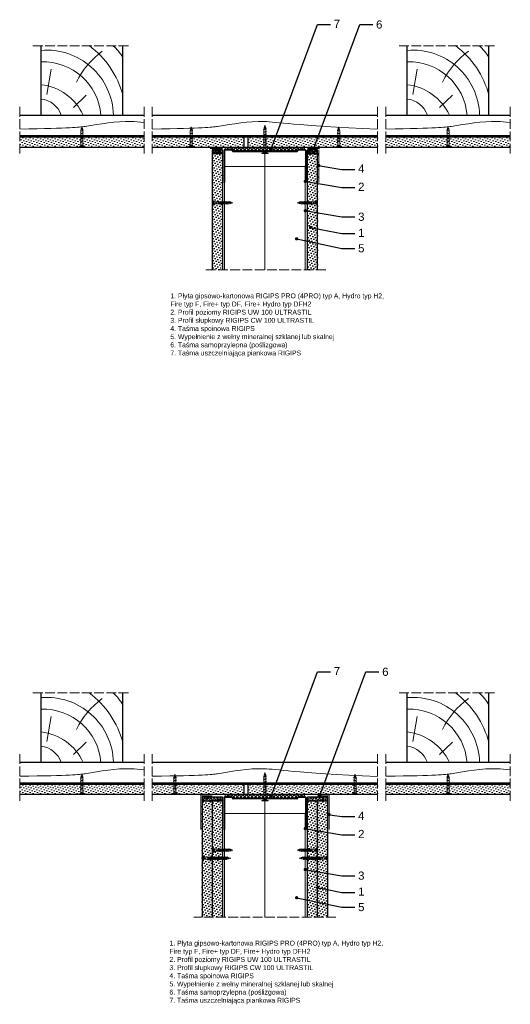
# Model space of a CAD drawing. Header units: millimetres. Extents: x 43 to 2622, y 692 to 1898.
# Tile 3 of 3: x 2021 to 2622, y 692 to 1898. Entities that reach past the tile are written whole.
import ezdxf
from ezdxf import colors
from ezdxf.entities.mleader import LeaderData, LeaderLine
from ezdxf.math import Vec2, Vec3

# ---------------------------------------------------------------- set-up
doc = ezdxf.new("R2010")
doc.units = ezdxf.units.MM
doc.linetypes.add('ACAD_ISO02W100', pattern=[15, 12, -3])
for name, color, linetype, lineweight in [('_ISOVER WELNA', 7, 'BATTING', 9), ('_RIGIPS AKCESORIA', 7, 'Continuous', 18), ('_RIGIPS G-K', 7, 'Continuous', 25), ('_RIGIPS PROFIL', 7, 'Continuous', 18), ('KRESKOWANIE', 7, 'Continuous', 9), ('OPISY', 7, 'Continuous', 9), ('PRZERYWANA', 7, 'ACAD_ISO02W100', 9)]:
    doc.layers.add(name, color=color, linetype=linetype, lineweight=lineweight)
doc.styles.get("Standard").update_dxf_attribs({"font": 'arial.ttf'})
doc.linetypes.add('BATTING', pattern='A,0.00254,-2.54,[134,ltypeshp.shx,S=2.54,R=0,X=-2.54,Y=0],-5.08,[134,ltypeshp.shx,S=2.54,R=180,X=2.54,Y=0],-2.54', length=10.16254)
pattern_1 = [(225, (1977.802, 0), (1.122532, -3.367596), [0, -3.175])]
pattern_2 = [(225, (1977.802, -792.838), (1.122532, -3.367596), [0, -3.175])]
pattern_3 = [(225, (-605.8262, -59.986), (1.122532, -3.367596), [0, -3.175])]
pattern_4 = [(225, (-608.8262, -59.986), (1.122532, -3.367596), [0, -3.175])]

# ---------------------------------------------------------------- blocks, each defined once
blk = doc.blocks.new('drew kres')
at = {"layer": 'KRESKOWANIE'}
for p, q in [((2017.1, 418.9), (2001.3, 403.8)), ((2049.6, 403), (2044.3, 372.2))]:
    blk.add_line(p, q, dxfattribs=at)
for centre, radius, start, end in [((2049.6, 430.4), 81.6, 181.4719, 274.904), ((2053.9, 433.9), 70.7, 184.4672, 272.1435), ((2064, 455.7), 65, 204.8961, 263.4825), ((2059.8, 437.9), 29.4, 198.9536, 263.6559), ((2063.5, 432), 110.5, 194.5935, 233.3849), ((1921.6, 433), 102.3, 306.0245, 333.8719), ((1998.3, 380.1), 47.2, 207.8359, 231.0916)]:
    blk.add_arc(centre, radius, start, end, dxfattribs=at)
blk = doc.blocks.new('TD 25')
at = {"layer": '_RIGIPS AKCESORIA'}
for p, q in [((18.4, 90.9), (18.4, 98.9)), ((18.4, 98.9), (18.8, 98.9)), ((18.8, 98.9), (18.8, 96.5)), ((28.5, 96.2), (28.8, 96.7)), ((28.8, 96.7), (29.9, 93.7)), ((31.6, 96.2), (31.9, 96.7)), ((31.9, 96.7), (33, 93.7)), ((34.8, 96.2), (35.1, 96.7)), ((35.1, 96.7), (36.3, 93.7)), ((38.1, 96.2), (38.4, 96.7)), ((38.4, 96.7), (39.5, 93.7)), ((18.8, 96.5), (18.4, 96.5)), ((18.4, 95.2), (20.1, 95.2)), ((18.4, 94.5), (20.1, 94.5)), ((18.8, 93.3), (18.4, 93.3)), ((18.4, 90.9), (18.8, 90.9)), ((18.8, 90.9), (18.8, 93.3)), ((20.1, 95.2), (20.1, 95.9)), ((20.1, 94.5), (20.1, 93.9)), ((21.4, 96.2), (28.5, 96.2)), ((25.9, 93.7), (21.9, 93.7)), ((25.5, 96.2), (25.5, 94.9)), ((26.4, 93.7), (25.5, 96.2)), ((25.5, 94.9), (26, 93.2)), ((26, 93.2), (26.4, 93.7)), ((29.4, 93.7), (26.4, 93.7)), ((29.6, 93.2), (28.5, 96.2)), ((29, 96.2), (31.6, 96.2)), ((29.9, 93.7), (29.6, 93.2)), ((32.5, 93.7), (29.9, 93.7)), ((32.7, 93.2), (31.6, 96.2)), ((32.1, 96.2), (34.8, 96.2)), ((33, 93.7), (32.7, 93.2)), ((35.7, 93.7), (33, 93.7)), ((35.9, 93.2), (34.8, 96.2)), ((35.3, 96.2), (38.1, 96.2)), ((36.3, 93.7), (35.9, 93.2)), ((39, 93.7), (36.3, 93.7)), ((39.2, 93.2), (38.1, 96.2)), ((38.6, 96.2), (39.1, 96.2)), ((39.1, 96.2), (40.7, 95.7)), ((39.5, 93.7), (39.2, 93.2)), ((39.5, 93.7), (40.2, 93.8)), ((40.2, 93.5), (40.1, 95)), ((40.1, 95), (40.5, 94.1)), ((40.5, 94.1), (40.2, 93.5)), ((41.1, 94.1), (40.5, 94.1)), ((40.7, 95.7), (40.9, 96.1)), ((41.1, 94.1), (40.7, 95.7)), ((40.9, 96.1), (41.4, 94.4)), ((41.1, 95.6), (43.4, 94.9)), ((41.4, 94.4), (41.1, 94.1)), ((43.4, 94.9), (41.4, 94.4))]:
    blk.add_line(p, q, dxfattribs=at)
for centre, major_axis, ratio, start_param, end_param in [((21.5, 99.4), (0.17, 3.2), 0.826134, 1.773653, 3.180586), ((18.3, 92.6), (0, 3.93), 0.848176, -0.720942, -0.151112), ((21.7, 90.1), (0.28, 3.57), 0.832181, 0.035984, 1.430787), ((15.7, 107.6), (0, 14.8), 0.848176, 3.399396, 3.475072), ((19, 96.3), (0, 2.81), 0.848176, 3.475072, 3.862535), ((20, 94.9), (0, 0.895), 0.848176, -1.552777, -0.720942), ((20, 94.9), (0, 0.895), 0.848176, 3.862535, 4.730408)]:
    blk.add_ellipse(centre, major_axis=major_axis, ratio=ratio, start_param=start_param, end_param=end_param, dxfattribs=at)
blk = doc.blocks.new('UW 100 ULTRASTIL')
h = blk.add_hatch()
h.set_pattern_fill('ANSI31', color=256, scale=0.5, style=0)
h.paths.add_polyline_path([(166.8, 2.3), (89.1, 2.3, 0.286951), (88.2, 1.8), (87.9, 1.1, -0.286951), (87, 0.5), (78.8, 0.5, -0.414214), (78.5, 0.8), (78.5, 40), (78, 40), (78, 0.8, 0.414214), (78.8, 0), (87.4, 0, 0.286951), (88.3, 0.6), (88.6, 1.2, -0.286951), (89.5, 1.8), (166.5, 1.8, -0.286951), (167.4, 1.2), (167.7, 0.6, 0.286951), (168.6, 0), (177.2, 0, 0.414214), (178, 0.8), (178, 40), (177.4, 40), (177.4, 0.8, -0.414214), (177.2, 0.5), (168.9, 0.5, -0.286951), (168, 1.1), (167.7, 1.8, 0.286951)])
for p, q in [((78, 0.8), (78, 40)), ((78, 40), (78.5, 40)), ((78.5, 0.8), (78.5, 40)), ((177.4, 0.8), (177.4, 40)), ((178, 40), (177.4, 40)), ((178, 0.8), (178, 40)), ((78.8, 0.5), (87, 0.5)), ((78.8, 0), (87.4, 0)), ((87.9, 1.1), (88.2, 1.8)), ((88.3, 0.6), (88.6, 1.2)), ((89.1, 2.3), (166.8, 2.3)), ((89.5, 1.8), (166.5, 1.8)), ((167.7, 0.6), (167.4, 1.2)), ((168, 1.1), (167.7, 1.8)), ((168.6, 0), (177.2, 0)), ((168.9, 0.5), (177.2, 0.5))]:
    blk.add_line(p, q)
for centre, radius, start, end in [((78.8, 0.8), 0.8, 180, 270), ((78.8, 0.8), 0.25, 180, 270), ((87, 1.6), 1, 270, 334.0435), ((87.4, 1), 1, 270, 334.0435), ((89.1, 1.3), 1, 90, 154.0435), ((89.5, 0.8), 1, 90, 154.0435), ((166.5, 0.8), 1, 25.9565, 90), ((166.8, 1.3), 1, 25.9565, 90), ((168.6, 1), 1, 205.9565, 270), ((168.9, 1.6), 1, 205.9565, 270), ((177.2, 0.8), 0.8, 270, 0), ((177.2, 0.8), 0.25, 270, 0)]:
    blk.add_arc(centre, radius, start, end)
blk = doc.blocks.new('TN 25')
at = {"layer": '_RIGIPS AKCESORIA'}
for p, q in [((0, -0.8), (0, 7.2)), ((0, 7.2), (0.5, 7.2)), ((0.5, 4.8), (0, 4.8)), ((0, 3.5), (1.8, 3.5)), ((0, 2.8), (1.8, 2.8)), ((0.5, 1.6), (0, 1.6)), ((0.5, 7.2), (0.5, 4.8)), ((0.5, -0.8), (0.5, 1.6)), ((1.8, 3.5), (1.8, 4.2)), ((1.8, 2.8), (1.8, 2.2)), ((3, 4.5), (8.5, 4.5)), ((7.5, 2), (3.5, 2)), ((7.1, 4.5), (7.1, 3.2)), ((8, 2), (7.1, 4.5)), ((7.1, 3.2), (7.6, 1.5)), ((7.6, 1.5), (8, 2)), ((9.4, 2), (8, 2)), ((8.5, 4.5), (8.8, 5)), ((9.6, 1.5), (8.5, 4.5)), ((8.8, 5), (9.9, 2)), ((9, 4.5), (10.1, 4.5)), ((9.9, 2), (9.6, 1.5)), ((11, 2), (9.9, 2)), ((10.1, 4.5), (10.4, 5)), ((11.2, 1.5), (10.1, 4.5)), ((10.4, 5), (11.6, 2)), ((10.6, 4.5), (11.7, 4.5)), ((11.6, 2), (11.2, 1.5)), ((12.6, 2), (11.6, 2)), ((11.7, 4.5), (12, 5)), ((12.8, 1.5), (11.7, 4.5)), ((12, 5), (13.1, 2)), ((12.2, 4.5), (13.2, 4.5)), ((13.1, 2), (12.8, 1.5)), ((14.1, 2), (13.1, 2)), ((13.2, 4.5), (13.5, 5)), ((14.3, 1.5), (13.2, 4.5)), ((13.5, 5), (14.7, 2)), ((13.7, 4.5), (14.8, 4.5)), ((14.7, 2), (14.3, 1.5)), ((15.7, 2), (14.7, 2)), ((14.8, 4.5), (15.1, 5)), ((15.9, 1.5), (14.8, 4.5)), ((15.1, 5), (16.3, 2)), ((15.3, 4.5), (16.4, 4.5)), ((16.3, 2), (15.9, 1.5)), ((17.4, 2), (16.3, 2)), ((16.4, 4.5), (16.7, 5)), ((17.6, 1.5), (16.4, 4.5)), ((16.7, 5), (17.9, 2)), ((16.9, 4.5), (18, 4.5)), ((17.9, 2), (17.6, 1.5)), ((18.9, 2), (17.9, 2)), ((18, 4.5), (18.3, 5)), ((19.1, 1.5), (18, 4.5)), ((18.3, 5), (19.5, 2)), ((18.5, 4.5), (19.7, 4.5)), ((19.5, 2), (19.1, 1.5)), ((19.5, 2), (20.6, 2)), ((19.7, 4.5), (20, 5)), ((20.8, 1.5), (19.7, 4.5)), ((20, 5), (21.1, 2)), ((20.2, 4.5), (20.7, 4.5)), ((20.7, 4.5), (22.3, 4)), ((21.1, 2), (20.8, 1.5)), ((21.1, 2), (21.8, 2.1)), ((21.8, 1.8), (21.7, 3.3)), ((21.7, 3.3), (22.1, 2.4)), ((22.1, 2.4), (21.8, 1.8)), ((22.7, 2.4), (22.1, 2.4)), ((22.3, 4), (22.6, 4.4)), ((22.7, 2.4), (22.3, 4)), ((22.6, 4.4), (23, 2.7)), ((22.7, 3.8), (25, 3.2)), ((23, 2.7), (22.7, 2.4)), ((25, 3.2), (23, 2.7)), ((0, -0.8), (0.5, -0.8))]:
    blk.add_line(p, q, dxfattribs=at)
for centre, major_axis, ratio, start_param, end_param in [((3.1, 7.7), (0.17, 3.2), 0.826134, 1.773653, 3.180586), ((0, 0.9), (0, 3.93), 0.848176, -0.720942, -0.151112), ((3.4, -1.6), (0.28, 3.57), 0.832181, 0.035984, 1.430787), ((-2.7, 15.9), (0, 14.8), 0.848176, 3.399396, 3.475072), ((0.6, 4.6), (0, 2.81), 0.848176, 3.475072, 3.862535), ((1.7, 3.2), (0, 0.895), 0.848176, -1.552777, -0.720942), ((1.7, 3.2), (0, 0.895), 0.848176, 3.862535, 4.730408)]:
    blk.add_ellipse(centre, major_axis=major_axis, ratio=ratio, start_param=start_param, end_param=end_param, dxfattribs=at)
blk = doc.blocks.new('TN 35')
at = {"layer": '_RIGIPS AKCESORIA'}
for p, q in [((0, -0.8), (0, 7.2)), ((0, 7.2), (0.5, 7.2)), ((0.5, 4.8), (0, 4.8)), ((0, 3.5), (1.8, 3.5)), ((0, 2.8), (1.8, 2.8)), ((0.5, 1.6), (0, 1.6)), ((0.5, 7.2), (0.5, 4.8)), ((0.5, -0.8), (0.5, 1.6)), ((1.8, 3.5), (1.8, 4.2)), ((1.8, 2.8), (1.8, 2.2)), ((3, 4.5), (8.5, 4.5)), ((7.5, 2), (3.5, 2)), ((7.1, 4.5), (7.1, 3.2)), ((8, 2), (7.1, 4.5)), ((7.1, 3.2), (7.6, 1.5)), ((7.6, 1.5), (8, 2)), ((9.4, 2), (8, 2)), ((8.5, 4.5), (8.8, 5)), ((9.6, 1.5), (8.5, 4.5)), ((8.8, 5), (9.9, 2)), ((9, 4.5), (10.1, 4.5)), ((9.9, 2), (9.6, 1.5)), ((11, 2), (9.9, 2)), ((10.1, 4.5), (10.4, 5)), ((11.2, 1.5), (10.1, 4.5)), ((10.4, 5), (11.6, 2)), ((10.6, 4.5), (11.7, 4.5)), ((11.6, 2), (11.2, 1.5)), ((12.6, 2), (11.6, 2)), ((11.7, 4.5), (12, 5)), ((12.8, 1.5), (11.7, 4.5)), ((12, 5), (13.1, 2)), ((12.2, 4.5), (13.2, 4.5)), ((13.1, 2), (12.8, 1.5)), ((14.1, 2), (13.1, 2)), ((13.2, 4.5), (13.5, 5)), ((14.3, 1.5), (13.2, 4.5)), ((13.5, 5), (14.7, 2)), ((13.7, 4.5), (14.8, 4.5)), ((14.7, 2), (14.3, 1.5)), ((15.7, 2), (14.7, 2)), ((14.8, 4.5), (15.1, 5)), ((15.9, 1.5), (14.8, 4.5)), ((15.1, 5), (16.3, 2)), ((15.3, 4.5), (16.4, 4.5)), ((16.3, 2), (15.9, 1.5)), ((17.4, 2), (16.3, 2)), ((16.4, 4.5), (16.7, 5)), ((17.6, 1.5), (16.4, 4.5)), ((16.7, 5), (17.9, 2)), ((16.9, 4.5), (18, 4.5)), ((17.9, 2), (17.6, 1.5)), ((18.9, 2), (17.8, 2)), ((18, 4.5), (18.3, 5)), ((19.1, 1.5), (18, 4.5)), ((18.3, 5), (19.5, 2)), ((18.5, 4.5), (19.6, 4.5)), ((19.5, 2), (19.1, 1.5)), ((20.5, 2), (19.4, 2)), ((19.6, 4.5), (19.9, 5)), ((20.7, 1.5), (19.6, 4.5)), ((19.9, 5), (21, 2)), ((20.1, 4.5), (21.1, 4.5)), ((21, 2), (20.7, 1.5)), ((22.1, 2), (21, 2)), ((21.1, 4.5), (21.5, 5)), ((22.3, 1.5), (21.1, 4.5)), ((21.5, 5), (22.6, 2)), ((21.7, 4.5), (22.7, 4.5)), ((22.6, 2), (22.3, 1.5)), ((23.7, 2), (22.6, 2)), ((22.7, 4.5), (23, 5)), ((23.9, 1.5), (22.7, 4.5)), ((23, 5), (24.2, 2)), ((23.2, 4.5), (24.3, 4.5)), ((24.2, 2), (23.9, 1.5)), ((25.2, 2), (24.1, 2)), ((24.3, 4.5), (24.6, 5)), ((25.4, 1.5), (24.3, 4.5)), ((24.6, 5), (25.8, 2)), ((24.8, 4.5), (25.9, 4.5)), ((25.8, 2), (25.4, 1.5)), ((26.8, 2), (25.7, 2)), ((25.9, 4.5), (26.2, 5)), ((27, 1.5), (25.9, 4.5)), ((26.2, 5), (27.3, 2)), ((26.4, 4.5), (27.4, 4.5)), ((27.3, 2), (27, 1.5)), ((28.4, 2), (27.3, 2)), ((27.4, 4.5), (27.8, 5)), ((28.6, 1.5), (27.4, 4.5)), ((27.8, 5), (28.9, 2)), ((28, 4.5), (29.1, 4.5)), ((28.9, 2), (28.6, 1.5)), ((28.9, 2), (30.1, 2)), ((29.1, 4.5), (29.4, 5)), ((30.3, 1.5), (29.1, 4.5)), ((29.4, 5), (30.6, 2)), ((29.7, 4.5), (30.1, 4.5)), ((30.1, 4.5), (31.7, 4)), ((30.6, 2), (30.3, 1.5)), ((30.6, 2), (31.3, 2.1)), ((31.3, 1.8), (31.1, 3.3)), ((31.1, 3.3), (31.6, 2.4)), ((31.6, 2.4), (31.3, 1.8)), ((32.1, 2.4), (31.6, 2.4)), ((31.7, 4), (32, 4.4)), ((32.1, 2.4), (31.7, 4)), ((32, 4.4), (32.5, 2.7)), ((32.5, 2.7), (32.1, 2.4)), ((32.2, 3.8), (35, 3.2)), ((35, 3.2), (32.5, 2.7)), ((0, -0.8), (0.5, -0.8))]:
    blk.add_line(p, q, dxfattribs=at)
for centre, major_axis, ratio, start_param, end_param in [((3.1, 7.7), (0.17, 3.2), 0.826134, 1.773653, 3.180586), ((0, 0.9), (0, 3.93), 0.848176, -0.720942, -0.151112), ((3.4, -1.6), (0.28, 3.57), 0.832181, 0.035984, 1.430787), ((-2.7, 15.9), (0, 14.8), 0.848176, 3.399396, 3.475072), ((0.6, 4.6), (0, 2.81), 0.848176, 3.475072, 3.862535), ((1.7, 3.2), (0, 0.895), 0.848176, -1.552777, -0.720942), ((1.7, 3.2), (0, 0.895), 0.848176, 3.862535, 4.730408)]:
    blk.add_ellipse(centre, major_axis=major_axis, ratio=ratio, start_param=start_param, end_param=end_param, dxfattribs=at)
blk = doc.blocks.new('TD 35')
at = {"layer": '_RIGIPS AKCESORIA'}
for p, q in [((18.4, 79.9), (18.4, 87.9)), ((18.4, 87.9), (18.8, 87.9)), ((18.8, 85.6), (18.4, 85.6)), ((18.8, 87.9), (18.8, 85.6)), ((20.1, 84.3), (20.1, 85)), ((21.4, 85.2), (28.5, 85.2)), ((25.5, 85.2), (25.5, 84)), ((26.4, 82.8), (25.5, 85.2)), ((28.5, 85.2), (28.8, 85.8)), ((29.6, 82.3), (28.5, 85.2)), ((28.8, 85.8), (29.9, 82.8)), ((29, 85.2), (31.6, 85.2)), ((31.6, 85.2), (31.9, 85.8)), ((32.7, 82.3), (31.6, 85.2)), ((31.9, 85.8), (33, 82.8)), ((32.1, 85.2), (34.8, 85.2)), ((34.8, 85.2), (35.1, 85.8)), ((35.9, 82.3), (34.8, 85.2)), ((35.1, 85.8), (36.3, 82.8)), ((35.3, 85.2), (37.9, 85.2)), ((37.9, 85.2), (38.3, 85.8)), ((39.1, 82.3), (37.9, 85.2)), ((38.3, 85.8), (39.4, 82.8)), ((38.5, 85.2), (41.1, 85.2)), ((41.1, 85.2), (41.4, 85.8)), ((42.2, 82.3), (41.1, 85.2)), ((41.4, 85.8), (42.6, 82.8)), ((41.6, 85.2), (44.2, 85.2)), ((44.2, 85.2), (44.6, 85.8)), ((45.4, 82.3), (44.2, 85.2)), ((44.6, 85.8), (45.7, 82.8)), ((44.8, 85.2), (47.5, 85.2)), ((47.5, 85.2), (47.8, 85.8)), ((48.6, 82.3), (47.5, 85.2)), ((47.8, 85.8), (49, 82.8)), ((48, 85.2), (48.5, 85.2)), ((48.5, 85.2), (50.1, 84.8)), ((50.1, 84.8), (50.4, 85.1)), ((50.5, 83.1), (50.1, 84.8)), ((50.4, 85.1), (50.9, 83.5)), ((50.5, 84.6), (53.4, 84)), ((18.4, 84.3), (20.1, 84.3)), ((18.4, 83.6), (20.1, 83.6)), ((18.8, 82.4), (18.4, 82.4)), ((18.4, 79.9), (18.8, 79.9)), ((18.8, 79.9), (18.8, 82.4)), ((20.1, 83.6), (20.1, 82.9)), ((25.9, 82.8), (21.9, 82.8)), ((25.5, 84), (26, 82.3)), ((26, 82.3), (26.4, 82.8)), ((29.4, 82.8), (26.4, 82.8)), ((29.9, 82.8), (29.6, 82.3)), ((32.5, 82.8), (29.9, 82.8)), ((33, 82.8), (32.7, 82.3)), ((35.7, 82.8), (33, 82.8)), ((36.3, 82.8), (35.9, 82.3)), ((38.9, 82.8), (36.3, 82.8)), ((39.4, 82.8), (39.1, 82.3)), ((42, 82.8), (39.4, 82.8)), ((42.6, 82.8), (42.2, 82.3)), ((45.2, 82.8), (42.6, 82.8)), ((45.7, 82.8), (45.4, 82.3)), ((48.5, 82.8), (45.7, 82.8)), ((49, 82.8), (48.6, 82.3)), ((49, 82.8), (49.6, 82.9)), ((49.7, 82.6), (49.5, 84.1)), ((49.5, 84.1), (50, 83.2)), ((50, 83.2), (49.7, 82.6)), ((50.5, 83.1), (50, 83.2)), ((50.9, 83.5), (50.5, 83.1)), ((53.4, 84), (50.9, 83.5))]:
    blk.add_line(p, q, dxfattribs=at)
for centre, major_axis, ratio, start_param, end_param in [((21.5, 88.4), (0.17, 3.2), 0.826134, 1.773653, 3.180586), ((18.3, 81.7), (0, 3.93), 0.848176, -0.720942, -0.151112), ((20, 83.9), (0, 0.895), 0.848176, -1.552777, -0.720942), ((21.7, 79.2), (0.28, 3.57), 0.832181, 0.035984, 1.430787), ((15.7, 96.7), (0, 14.8), 0.848176, 3.399396, 3.475072), ((19, 85.4), (0, 2.81), 0.848176, 3.475072, 3.862535), ((20, 83.9), (0, 0.895), 0.848176, 3.862535, 4.730408)]:
    blk.add_ellipse(centre, major_axis=major_axis, ratio=ratio, start_param=start_param, end_param=end_param, dxfattribs=at)
blk = doc.blocks.new('_Dot')
at = {"color": 0, "linetype": 'ByBlock', "lineweight": -2}
blk.add_line((-0.5, 0), (-1, 0), dxfattribs=at)
at = {"color": 0, "linetype": 'ByBlock', "const_width": 0.5}
blk.add_lwpolyline([(-0.25, 0, 1), (0.25, 0, 1)], format="xyb", close=True, dxfattribs=at)

msp = doc.modelspace()

# ---------------------------------------------------------------- hatches: boundary and pattern name
at = {"layer": '_RIGIPS G-K'}
h = msp.add_hatch(dxfattribs=at)
h.set_pattern_fill('AR-SAND', color=256, scale=0.05, angle=180, style=0)
h.set_pattern_definition([(217.5, (3919.7237, 3173.0484), (0.0800016, -2.4470662), [0, -1.9304, 0, -2.159, 0, -2.06375]), (187.5, (3919.7237, 3173.0484), (-2.2476164, -3.5841255), [0, -1.0414, 0, -1.7399, 0, -0.66675]), (147.5, (3921.2858, 3173.0484), (-3.9549619, -0.007186), [0, -0.635, 0, -2.286, 0, -2.9845]), (137.5, (3921.2858, 3173.0484), (-3.817782, -1.1146466), [0, -0.3175, 0, -1.4986, 0, -1.7145])])
h.paths.add_polyline_path([(2256.9, 1733.9), (2269.4, 1733.9), (2269.4, 1738.9), (2256.9, 1738.9)])
h = msp.add_hatch(dxfattribs=at)
h.set_pattern_fill('AR-SAND', color=256, scale=0.05, angle=180, style=0)
h.set_pattern_definition([(217.5, (3972.7237, 3173.0484), (0.0800016, -2.4470662), [0, -1.9304, 0, -2.159, 0, -2.06375]), (187.5, (3972.7237, 3173.0484), (-2.2476164, -3.5841255), [0, -1.0414, 0, -1.7399, 0, -0.66675]), (147.5, (3974.2858, 3173.0484), (-3.9549619, -0.007186), [0, -0.635, 0, -2.286, 0, -2.9845]), (137.5, (3974.2858, 3173.0484), (-3.817782, -1.1146466), [0, -0.3175, 0, -1.4986, 0, -1.7145])])
h.paths.add_polyline_path([(2373.4, 1733.9), (2385.9, 1733.9), (2385.9, 1738.9), (2373.4, 1738.9)])
h = msp.add_hatch(dxfattribs=at)
h.set_pattern_fill('DOTS', color=256, scale=2, angle=225, style=0)
h.set_pattern_definition([(225, (-608.8262, 424.791), (1.122532, -3.367596), [0, -3.175])])
h.paths.add_polyline_path([(2256.9, 1591.9), (2269.4, 1591.9), (2269.4, 1733.9), (2256.9, 1733.9)])
h = msp.add_hatch(dxfattribs=at)
h.set_pattern_fill('DOTS', color=256, scale=2, angle=225, style=0)
h.set_pattern_definition([(225, (-605.8262, 424.791), (1.122532, -3.367596), [0, -3.175])])
h.paths.add_polyline_path([(2373.4, 1591.9), (2385.9, 1591.9), (2385.9, 1733.9), (2373.4, 1733.9)])
h = msp.add_hatch(dxfattribs=at)
h.set_pattern_fill('AR-SAND', color=256, scale=0.05, angle=180, style=0)
h.set_pattern_definition([(217.5, (4596.7237, 2072.1496), (0.0800016, -2.4470662), [0, -1.9304, 0, -2.159, 0, -2.06375]), (187.5, (4596.7237, 2072.1496), (-2.2476164, -3.5841255), [0, -1.0414, 0, -1.7399, 0, -0.66675]), (147.5, (4598.2858, 2072.1496), (-3.9549619, -0.007186), [0, -0.635, 0, -2.286, 0, -2.9845]), (137.5, (4598.2858, 2072.1496), (-3.8177823, -1.1146466), [0, -0.3175, 0, -1.4986, 0, -1.7145])])
h.paths.add_polyline_path([(2244.4, 941.1), (2269.4, 941.1), (2269.4, 946.1), (2244.4, 946.1)])
h = msp.add_hatch(dxfattribs=at)
h.set_pattern_fill('DOTS', color=256, scale=2, angle=225, style=0)
h.set_pattern_definition(pattern_4)
h.paths.add_polyline_path([(2244.4, 799.1), (2256.9, 799.1), (2256.9, 941.1), (2244.4, 941.1)])
h = msp.add_hatch(dxfattribs=at)
h.set_pattern_fill('DOTS', color=256, scale=2, angle=225, style=0)
h.set_pattern_definition(pattern_4)
h.paths.add_polyline_path([(2256.9, 799.1), (2269.4, 799.1), (2269.4, 941.1), (2256.9, 941.1)])
h = msp.add_hatch(dxfattribs=at)
h.set_pattern_fill('AR-SAND', color=256, scale=0.05, angle=180, style=0)
h.set_pattern_definition([(217.5, (4599.7237, 2072.1496), (0.0800016, -2.4470662), [0, -1.9304, 0, -2.159, 0, -2.06375]), (187.5, (4599.7237, 2072.1496), (-2.2476164, -3.5841255), [0, -1.0414, 0, -1.7399, 0, -0.66675]), (147.5, (4601.2858, 2072.1496), (-3.9549619, -0.007186), [0, -0.635, 0, -2.286, 0, -2.9845]), (137.5, (4601.2858, 2072.1496), (-3.8177823, -1.1146466), [0, -0.3175, 0, -1.4986, 0, -1.7145])])
h.paths.add_polyline_path([(2373.4, 941.1), (2398.4, 941.1), (2398.4, 946.1), (2373.4, 946.1)])
h = msp.add_hatch(dxfattribs=at)
h.set_pattern_fill('DOTS', color=256, scale=2, angle=225, style=0)
h.set_pattern_definition(pattern_3)
h.paths.add_polyline_path([(2373.4, 799.1), (2385.9, 799.1), (2385.9, 941.1), (2373.4, 941.1)])
h = msp.add_hatch(dxfattribs=at)
h.set_pattern_fill('DOTS', color=256, scale=2, angle=225, style=0)
h.set_pattern_definition(pattern_3)
h.paths.add_polyline_path([(2385.9, 799.1), (2398.4, 799.1), (2398.4, 941.1), (2385.9, 941.1)])
at = {"layer": 'KRESKOWANIE'}
h = msp.add_hatch(dxfattribs=at)
h.set_pattern_fill('DOTS', color=256, scale=2, angle=225, style=0)
h.set_pattern_definition(pattern_1)
h.paths.add_polyline_path([(2173.4, 1754.4), (2021, 1754.4), (2021, 1741.9), (2173.4, 1741.9)])
h = msp.add_hatch(dxfattribs=at)
h.set_pattern_fill('DOTS', color=256, scale=2, angle=225, style=0)
h.set_pattern_definition(pattern_1)
h.paths.add_polyline_path([(2300.5, 1754.4), (2300.5, 1741.9), (2459.4, 1741.9), (2459.4, 1754.4)])
h.paths.add_polyline_path([(2295.5, 1741.9), (2295.5, 1754.4), (2183.4, 1754.4), (2183.4, 1741.9)])
h = msp.add_hatch(dxfattribs=at)
h.set_pattern_fill('DOTS', color=256, scale=2, angle=225, style=0)
h.set_pattern_definition(pattern_1)
h.paths.add_polyline_path([(2621.9, 1754.4), (2469.4, 1754.4), (2469.4, 1741.9), (2621.9, 1741.9)])
h = msp.add_hatch(dxfattribs=at)
h.set_pattern_fill('ANSI37', color=256, angle=270, style=0)
h.set_pattern_definition([(315, (4272.2237, 3176.0484), (2.245064, 2.245064), []), (45, (4272.2237, 3176.0484), (-2.245064, 2.245064), [])])
h.paths.add_polyline_path([(2281.7, 1738.4), (2282.1, 1737.7, 0.286951), (2283, 1737.1), (2359.9, 1737.1, 0.286951), (2360.8, 1737.7), (2361.2, 1738.4, -0.286951), (2362.1, 1738.9), (2370, 1738.9), (2370, 1741.9), (2272.8, 1741.9), (2272.8, 1738.9), (2280.8, 1738.9, -0.286951)])
h = msp.add_hatch(dxfattribs=at)
h.set_pattern_fill('DOTS', color=256, scale=2, angle=225, style=0)
h.set_pattern_definition(pattern_2)
h.paths.add_polyline_path([(2173.4, 961.6), (2021, 961.6), (2021, 949.1), (2173.4, 949.1)])
h = msp.add_hatch(dxfattribs=at)
h.set_pattern_fill('DOTS', color=256, scale=2, angle=225, style=0)
h.set_pattern_definition(pattern_2)
h.paths.add_polyline_path([(2295.5, 949.1), (2295.5, 961.6), (2183.4, 961.6), (2183.4, 949.1)])
h.paths.add_polyline_path([(2300.5, 961.6), (2300.5, 949.1), (2459.4, 949.1), (2459.4, 961.6)])
h = msp.add_hatch(dxfattribs=at)
h.set_pattern_fill('DOTS', color=256, scale=2, angle=225, style=0)
h.set_pattern_definition(pattern_2)
h.paths.add_polyline_path([(2621.9, 961.6), (2469.4, 961.6), (2469.4, 949.1), (2621.9, 949.1)])
h = msp.add_hatch(dxfattribs=at)
h.set_pattern_fill('ANSI37', color=256, angle=270, style=0)
h.set_pattern_definition([(315, (4272.2237, 2383.2106), (2.245064, 2.245064), []), (45, (4272.2237, 2383.2106), (-2.245064, 2.245064), [])])
h.paths.add_polyline_path([(2281.7, 945.5), (2282.1, 944.8, 0.286951), (2283, 944.3), (2359.9, 944.3, 0.286951), (2360.8, 944.8), (2361.2, 945.5, -0.286951), (2362.1, 946.1), (2370, 946.1), (2370, 949.1), (2272.8, 949.1), (2272.8, 946.1), (2280.8, 946.1, -0.286951)])

# ---------------------------------------------------------------- linework, layer by layer
for p, q in [((2047.2, 1781.4), (2047.2, 1866.4)), ((2147.2, 1781.4), (2147.2, 1866.4)), ((2495.7, 1781.4), (2495.7, 1866.4)), ((2595.7, 1781.4), (2595.7, 1866.4)), ((2021, 1781.4), (2173.4, 1781.4)), ((2183.4, 1781.4), (2459.4, 1781.4)), ((2469.4, 1781.4), (2621.9, 1781.4)), ((2021, 1756.4), (2173.4, 1756.4)), ((2021, 1756.4), (2173.4, 1756.4)), ((2183.4, 1756.4), (2459.4, 1756.4)), ((2469.4, 1756.4), (2621.9, 1756.4)), ((2047.2, 988.6), (2047.2, 1073.6)), ((2147.2, 988.6), (2147.2, 1073.6)), ((2495.7, 988.6), (2495.7, 1073.6)), ((2595.7, 988.6), (2595.7, 1073.6)), ((2021, 988.6), (2173.4, 988.6)), ((2183.4, 988.6), (2459.4, 988.6)), ((2469.4, 988.6), (2621.9, 988.6)), ((2021, 963.6), (2173.4, 963.6)), ((2021, 963.6), (2173.4, 963.6)), ((2183.4, 963.6), (2459.4, 963.6)), ((2469.4, 963.6), (2621.9, 963.6))]:
    msp.add_line(p, q)
at = {"layer": '_ISOVER WELNA', "ltscale": 4.8}
for p, q in [((2321.4, 1591.9), (2321.4, 1736.6)), ((2321.4, 799.1), (2321.4, 943.7))]:
    msp.add_line(p, q, dxfattribs=at)
at = {"layer": '_RIGIPS AKCESORIA'}
for p, q in [((2269.4, 1740.4), (2254.4, 1740.4)), ((2256.9, 1738.9), (2256.9, 1698.9)), ((2373.4, 1740.4), (2388.4, 1740.4)), ((2387.4, 1738.9), (2387.4, 1698.9)), ((2256.9, 947.6), (2241.9, 947.6)), ((2242.9, 946.1), (2242.9, 906.1)), ((2385.9, 947.6), (2400.9, 947.6)), ((2399.9, 946.1), (2399.9, 906.1))]:
    msp.add_line(p, q, dxfattribs=at)
at = {"layer": '_RIGIPS G-K'}
for p, q in [((2173.4, 1754.4), (2021, 1754.4)), ((2459.4, 1754.4), (2183.4, 1754.4)), ((2295.5, 1754.4), (2295.5, 1741.9)), ((2300.5, 1754.4), (2300.5, 1741.9)), ((2621.9, 1754.4), (2469.4, 1754.4)), ((2173.4, 1741.9), (2021, 1741.9)), ((2459.4, 1741.9), (2183.4, 1741.9)), ((2256.9, 1738.9), (2256.9, 1591.9)), ((2269.4, 1738.9), (2256.9, 1738.9)), ((2269.4, 1738.9), (2269.4, 1591.9)), ((2373.4, 1591.9), (2373.4, 1738.9)), ((2385.9, 1738.9), (2373.4, 1738.9)), ((2385.9, 1591.9), (2385.9, 1738.9)), ((2621.9, 1741.9), (2469.4, 1741.9)), ((2269.4, 1733.9), (2256.9, 1733.9)), ((2385.9, 1733.9), (2373.4, 1733.9)), ((2173.4, 961.6), (2021, 961.6)), ((2459.4, 961.6), (2183.4, 961.6)), ((2295.5, 961.6), (2295.5, 949.1)), ((2300.5, 961.6), (2300.5, 949.1)), ((2621.9, 961.6), (2469.4, 961.6)), ((2173.4, 949.1), (2021, 949.1)), ((2459.4, 949.1), (2183.4, 949.1)), ((2244.4, 946.1), (2244.4, 799.1)), ((2244.4, 946.1), (2269.4, 946.1)), ((2269.4, 941.1), (2244.4, 941.1)), ((2256.9, 941.1), (2256.9, 799.1)), ((2269.4, 946.1), (2269.4, 799.1)), ((2373.4, 799.1), (2373.4, 946.1)), ((2373.4, 946.1), (2398.4, 946.1)), ((2398.4, 941.1), (2373.4, 941.1)), ((2385.9, 799.1), (2385.9, 941.1)), ((2398.4, 799.1), (2398.4, 946.1)), ((2621.9, 949.1), (2469.4, 949.1))]:
    msp.add_line(p, q, dxfattribs=at)
at = {"layer": '_RIGIPS PROFIL', "lineweight": 9}
for p, q in [((2272, 1718.5), (2370.8, 1718.5)), ((2272, 1591.9), (2272, 1718.5)), ((2370.8, 1591.9), (2370.8, 1718.5)), ((2272, 925.7), (2370.8, 925.7)), ((2272, 799.1), (2272, 925.7)), ((2370.8, 799.1), (2370.8, 925.7))]:
    msp.add_line(p, q, dxfattribs=at)
at = {"layer": 'KRESKOWANIE'}
for p, q in [((2272.8, 1738.9), (2272.8, 1741.9)), ((2370, 1738.9), (2370, 1741.9)), ((2272.8, 946.1), (2272.8, 949.1)), ((2370, 946.1), (2370, 949.1))]:
    msp.add_line(p, q, dxfattribs=at)
for points, knots in [([(2173.4, 1772.3), (2166.9, 1773), (2143.5, 1775.1), (2111.7, 1768.8), (2084.8, 1765.3), (2021, 1764.3)], [44.764065, 44.764065, 44.764065, 44.764065, 59.146745, 116.016123, 140.325128, 140.325128, 140.325128, 140.325128]), ([(2459.4, 1764.1), (2354.3, 1768.8), (2318.7, 1777.6), (2274.1, 1768.8), (2247.3, 1765.3), (2183.4, 1764.3)], [6.686545, 6.686545, 6.686545, 6.686545, 59.146745, 116.016123, 140.325128, 140.325128, 140.325128, 140.325128]), ([(2621.9, 1772.3), (2615.4, 1773), (2592, 1775.1), (2560.1, 1768.8), (2533.3, 1765.3), (2469.4, 1764.3)], [44.764065, 44.764065, 44.764065, 44.764065, 59.146745, 116.016123, 140.325128, 140.325128, 140.325128, 140.325128]), ([(2173.4, 979.5), (2166.9, 980.2), (2143.5, 982.3), (2111.7, 975.9), (2084.8, 972.4), (2021, 971.5)], [44.764065, 44.764065, 44.764065, 44.764065, 59.146745, 116.016123, 140.325128, 140.325128, 140.325128, 140.325128]), ([(2459.4, 971.2), (2354.3, 975.9), (2318.7, 984.8), (2274.1, 975.9), (2247.3, 972.4), (2183.4, 971.5)], [6.686545, 6.686545, 6.686545, 6.686545, 59.146745, 116.016123, 140.325128, 140.325128, 140.325128, 140.325128]), ([(2621.9, 979.5), (2615.4, 980.2), (2592, 982.3), (2560.1, 975.9), (2533.3, 972.4), (2469.4, 971.5)], [44.764065, 44.764065, 44.764065, 44.764065, 59.146745, 116.016123, 140.325128, 140.325128, 140.325128, 140.325128])]:
    msp.add_open_spline(points, degree=3, knots=knots, dxfattribs=at)
at = {"layer": 'PRZERYWANA'}
for p, q in [((2037.2, 1866.4), (2157.2, 1866.4)), ((2485.7, 1866.4), (2605.7, 1866.4)), ((2021, 1791.4), (2021, 1731.9)), ((2173.4, 1791.4), (2173.4, 1731.9)), ((2183.4, 1791.4), (2183.4, 1731.9)), ((2183.4, 1791.4), (2183.4, 1731.9)), ((2459.4, 1791.4), (2459.4, 1731.9)), ((2469.4, 1791.4), (2469.4, 1731.9)), ((2621.9, 1791.4), (2621.9, 1731.9)), ((2395.9, 1591.9), (2246.9, 1591.9)), ((2037.2, 1073.6), (2157.2, 1073.6)), ((2485.7, 1073.6), (2605.7, 1073.6)), ((2021, 998.6), (2021, 939.1)), ((2173.4, 998.6), (2173.4, 939.1)), ((2183.4, 998.6), (2183.4, 939.1)), ((2183.4, 998.6), (2183.4, 939.1)), ((2459.4, 998.6), (2459.4, 939.1)), ((2469.4, 998.6), (2469.4, 939.1)), ((2621.9, 998.6), (2621.9, 939.1)), ((2621.9, 998.6), (2621.9, 939.1)), ((2408.4, 799.1), (2234.4, 799.1))]:
    msp.add_line(p, q, dxfattribs=at)

# ---------------------------------------------------------------- block references
for name, p, rotation in [('TD 25', (2192.1, 1723.5), 90), ('TD 25', (2326.1, 1723.5), 90), ('TD 35', (2405.4, 1715.8), 90), ('UW 100 ULTRASTIL', (2449.4, 1738.9), 180), ('TD 25', (2192.1, 930.7), 90), ('TD 25', (2306.1, 930.7), 90), ('TD 35', (2405.4, 922.9), 90), ('UW 100 ULTRASTIL', (2449.4, 946.1), 180)]:
    msp.add_blockref(name, p, dxfattribs=dict(rotation=rotation))
at = {"xscale": -1, "rotation": 270}
for p in [(2316.8, 1723.5), (2450.8, 1723.5), (2336.8, 930.7), (2450.8, 930.7)]:
    msp.add_blockref('TD 25', p, dxfattribs=at)
at = {"layer": '_RIGIPS AKCESORIA', "xscale": -1, "rotation": 180}
for name, p in [('TN 25', (2256.9, 1677.2)), ('TN 25', (2256.9, 884.3)), ('TN 35', (2244.4, 874.3))]:
    msp.add_blockref(name, p, dxfattribs=at)
at = {"layer": '_RIGIPS AKCESORIA', "rotation": 180}
for name, p in [('TN 25', (2385.9, 1677.2)), ('TN 25', (2385.9, 884.3)), ('TN 35', (2398.4, 874.3))]:
    msp.add_blockref(name, p, dxfattribs=at)
at = {"layer": 'KRESKOWANIE', "rotation": 180}
for p in [(4103.8, 2209.8), (4552.3, 2209.8), (4103.8, 1416.9), (4552.3, 1416.9)]:
    msp.add_blockref('drew kres', p, dxfattribs=at)

# ---------------------------------------------------------------- texts
at = {"char_height": 6, "attachment_point": 1}
for insert, width in [((2205.5, 1563), 262.837), ((2204.4, 770.1), 264.536)]:
    msp.add_mtext('1. Płyta gipsowo-kartonowa RIGIPS PRO (4PRO) typ A, Hydro typ H2, Fire typ F, Fire+ typ DF, Fire+ Hydro typ DFH2\\P2. Profil poziomy RIGIPS UW 100 ULTRASTIL\\P3. Profil słupkowy RIGIPS CW 100 ULTRASTIL\\P4. Taśma spoinowa RIGIPS\\P5. Wypełnienie z wełny mineralnej szklanej lub skalnej\\P6. Taśma samoprzylepna (poślizgowa)\\P7. Taśma uszczelniająca piankowa RIGIPS', dxfattribs=dict(at, insert=insert, width=width))

# ---------------------------------------------------------------- leaders
at = {"layer": 'OPISY'}
ml = msp.add_multileader_mtext('Standard', dxfattribs=at)
ml.set_content('7', color=256)
ml.set_leader_properties()
ml.set_arrow_properties(name='DOT')
ml.build(insert=Vec2(0, 0))
ctx = ml.context
ctx.base_point, ctx.char_height, ctx.landing_gap_size, ctx.plane_origin = Vec3(2401.7, 1892.3), 10, 4, Vec3(2209.1, 2035.9)
notes = []
notes.append((ctx, [(0, (1, 1, 0), (2385.7, 1892.3), (1, 0), 16, [(0, [(2329.2, 1740.4)], 0, [])])]))
ctx.mtext.insert, ctx.mtext.flow_direction = Vec3(2405.7, 1898.3), 5
ml = msp.add_multileader_mtext('Standard', dxfattribs=at)
ml.set_content('6', color=256)
ml.set_leader_properties()
ml.set_arrow_properties(name='DOT')
ml.build(insert=Vec2(0, 0))
ctx = ml.context
ctx.base_point, ctx.char_height, ctx.landing_gap_size, ctx.plane_origin = Vec3(2453.5, 1892.3), 10, 4, Vec3(2260.9, 2035.9)
notes.append((ctx, [(0, (1, 1, 0), (2437.5, 1892.3), (1, 0), 16, [(0, [(2380.9, 1740.4)], 0, [])])]))
ctx.mtext.insert, ctx.mtext.flow_direction = Vec3(2457.5, 1897.4), 5
ml = msp.add_multileader_mtext('Standard', dxfattribs=at)
ml.set_content('4', color=256)
ml.set_leader_properties()
ml.set_arrow_properties(name='DOT')
ml.build(insert=Vec2(0, 0))
ctx = ml.context
ctx.base_point, ctx.char_height, ctx.landing_gap_size, ctx.plane_origin = Vec3(2431.5, 1714.9), 10, 4, Vec3(2238.9, 1858.6)
notes.append((ctx, [(0, (1, 1, 0), (2415.5, 1714.9), (1, 0), 16, [(0, [(2387.4, 1719.7)], 0, [])])]))
ctx.mtext.insert, ctx.mtext.flow_direction = Vec3(2435.5, 1720.9), 5
ml = msp.add_multileader_mtext('Standard', dxfattribs=at)
ml.set_content('2', color=256)
ml.set_leader_properties()
ml.set_arrow_properties(name='DOT')
ml.build(insert=Vec2(0, 0))
ctx = ml.context
ctx.base_point, ctx.char_height, ctx.landing_gap_size, ctx.plane_origin = Vec3(2431.5, 1692.6), 10, 4, Vec3(2238.9, 1836.3)
notes.append((ctx, [(0, (1, 1, 0), (2415.5, 1692.6), (1, 0), 16, [(0, [(2370.8, 1700.2)], 0, [])])]))
ctx.mtext.insert, ctx.mtext.flow_direction = Vec3(2435.5, 1698.6), 5
ml = msp.add_multileader_mtext('Standard', dxfattribs=at)
ml.set_content('3', color=256)
ml.set_leader_properties()
ml.set_arrow_properties(name='DOT')
ml.build(insert=Vec2(0, 0))
ctx = ml.context
ctx.base_point, ctx.char_height, ctx.landing_gap_size, ctx.plane_origin = Vec3(2431.5, 1656.8), 10, 4, Vec3(2238.9, 1800.4)
notes.append((ctx, [(0, (1, 1, 0), (2415.5, 1656.8), (1, 0), 16, [(0, [(2370.8, 1664.3)], 0, [])])]))
ctx.mtext.insert, ctx.mtext.flow_direction = Vec3(2435.5, 1661.9), 5
ml = msp.add_multileader_mtext('Standard', dxfattribs=at)
ml.set_content('1', color=256)
ml.set_leader_properties()
ml.set_arrow_properties(name='DOT')
ml.build(insert=Vec2(0, 0))
ctx = ml.context
ctx.base_point, ctx.char_height, ctx.landing_gap_size, ctx.plane_origin = Vec3(2431.5, 1636.2), 10, 4, Vec3(2238.9, 1779.9)
notes.append((ctx, [(0, (1, 1, 0), (2415.5, 1636.2), (1, 0), 16, [(0, [(2377.3, 1643.8)], 0, [])])]))
ctx.mtext.insert, ctx.mtext.flow_direction = Vec3(2435.5, 1642.2), 5
ml = msp.add_multileader_mtext('Standard', dxfattribs=at)
ml.set_content('5', color=256)
ml.set_leader_properties()
ml.set_arrow_properties(name='DOT')
ml.build(insert=Vec2(0, 0))
ctx = ml.context
ctx.base_point, ctx.char_height, ctx.landing_gap_size, ctx.plane_origin = Vec3(2431.5, 1618.2), 10, 4, Vec3(2238.9, 1761.9)
notes.append((ctx, [(0, (1, 1, 0), (2415.5, 1618.2), (1, 0), 16, [(0, [(2360.2, 1629.8)], 0, [])])]))
ctx.mtext.insert, ctx.mtext.flow_direction = Vec3(2435.5, 1623.3), 5
ml = msp.add_multileader_mtext('Standard', dxfattribs=at)
ml.set_content('7', color=256)
ml.set_leader_properties()
ml.set_arrow_properties(name='DOT')
ml.build(insert=Vec2(0, 0))
ctx = ml.context
ctx.base_point, ctx.char_height, ctx.landing_gap_size, ctx.plane_origin = Vec3(2401.7, 1099.4), 10, 4, Vec3(2209.1, 1243.1)
notes.append((ctx, [(0, (1, 1, 0), (2385.7, 1099.4), (1, 0), 16, [(0, [(2329.2, 947.6)], 0, [])])]))
ctx.mtext.insert, ctx.mtext.flow_direction = Vec3(2405.7, 1105.4), 5
ml = msp.add_multileader_mtext('Standard', dxfattribs=at)
ml.set_content('6', color=256)
ml.set_leader_properties()
ml.set_arrow_properties(name='DOT')
ml.build(insert=Vec2(0, 0))
ctx = ml.context
ctx.base_point, ctx.char_height, ctx.landing_gap_size, ctx.plane_origin = Vec3(2461, 1099.4), 10, 4, Vec3(2268.4, 1243.1)
notes.append((ctx, [(0, (1, 1, 0), (2445, 1099.4), (1, 0), 16, [(0, [(2388.4, 947.6)], 0, [])])]))
ctx.mtext.insert, ctx.mtext.flow_direction = Vec3(2465, 1104.5), 5
ml = msp.add_multileader_mtext('Standard', dxfattribs=at)
ml.set_content('4', color=256)
ml.set_leader_properties()
ml.set_arrow_properties(name='DOT')
ml.build(insert=Vec2(0, 0))
ctx = ml.context
ctx.base_point, ctx.char_height, ctx.landing_gap_size, ctx.plane_origin = Vec3(2431.5, 922.1), 10, 4, Vec3(2238.9, 1065.8)
notes.append((ctx, [(0, (1, 1, 0), (2415.5, 922.1), (1, 0), 16, [(0, [(2399.9, 924.7)], 0, [])])]))
ctx.mtext.insert, ctx.mtext.flow_direction = Vec3(2435.5, 928.1), 5
ml = msp.add_multileader_mtext('Standard', dxfattribs=at)
ml.set_content('2', color=256)
ml.set_leader_properties()
ml.set_arrow_properties(name='DOT')
ml.build(insert=Vec2(0, 0))
ctx = ml.context
ctx.base_point, ctx.char_height, ctx.landing_gap_size, ctx.plane_origin = Vec3(2431.5, 899.8), 10, 4, Vec3(2238.9, 1043.5)
notes.append((ctx, [(0, (1, 1, 0), (2415.5, 899.8), (1, 0), 16, [(0, [(2370.8, 907.4)], 0, [])])]))
ctx.mtext.insert, ctx.mtext.flow_direction = Vec3(2435.5, 905.8), 5
ml = msp.add_multileader_mtext('Standard', dxfattribs=at)
ml.set_content('3', color=256)
ml.set_leader_properties()
ml.set_arrow_properties(name='DOT')
ml.build(insert=Vec2(0, 0))
ctx = ml.context
ctx.base_point, ctx.char_height, ctx.landing_gap_size, ctx.plane_origin = Vec3(2431.5, 849.7), 10, 4, Vec3(2238.9, 993.4)
notes.append((ctx, [(0, (1, 1, 0), (2415.5, 849.7), (1, 0), 16, [(0, [(2370.8, 857.3)], 0, [])])]))
ctx.mtext.insert, ctx.mtext.flow_direction = Vec3(2435.5, 854.8), 5
ml = msp.add_multileader_mtext('Standard', dxfattribs=at)
ml.set_content('1', color=256)
ml.set_leader_properties()
ml.set_arrow_properties(name='DOT')
ml.build(insert=Vec2(0, 0))
ctx = ml.context
ctx.base_point, ctx.char_height, ctx.landing_gap_size, ctx.plane_origin = Vec3(2431.5, 829.2), 10, 4, Vec3(2238.9, 972.9)
notes.append((ctx, [(0, (1, 1, 0), (2415.5, 829.2), (1, 0), 16, [(0, [(2385.9, 835)], 0, [])])]))
ctx.mtext.insert, ctx.mtext.flow_direction = Vec3(2435.5, 835.2), 5
ml = msp.add_multileader_mtext('Standard', dxfattribs=at)
ml.set_content('5', color=256)
ml.set_leader_properties()
ml.set_arrow_properties(name='DOT')
ml.build(insert=Vec2(0, 0))
ctx = ml.context
ctx.base_point, ctx.char_height, ctx.landing_gap_size, ctx.plane_origin = Vec3(2431.5, 811.2), 10, 4, Vec3(2238.9, 954.9)
notes.append((ctx, [(0, (1, 1, 0), (2415.5, 811.2), (1, 0), 16, [(0, [(2360.2, 822.7)], 0, [])])]))
ctx.mtext.insert, ctx.mtext.flow_direction = Vec3(2435.5, 816.3), 5
for ctx, leaders in notes:
    for number, flags, end, landing, length, lines in leaders:
        leader = LeaderData()
        leader.index, (leader.has_last_leader_line, leader.has_dogleg_vector, leader.attachment_direction) = number, flags
        leader.last_leader_point, leader.dogleg_vector, leader.dogleg_length = Vec3(end), Vec3(landing), length
        for number, points, colour, breaks in lines:
            line = LeaderLine()
            line.index, line.vertices, line.color, line.breaks = number, Vec3.list(points), colors.encode_raw_color(colour), breaks
            leader.lines.append(line)
        ctx.leaders.append(leader)

doc.saveas('drawing.dxf')
